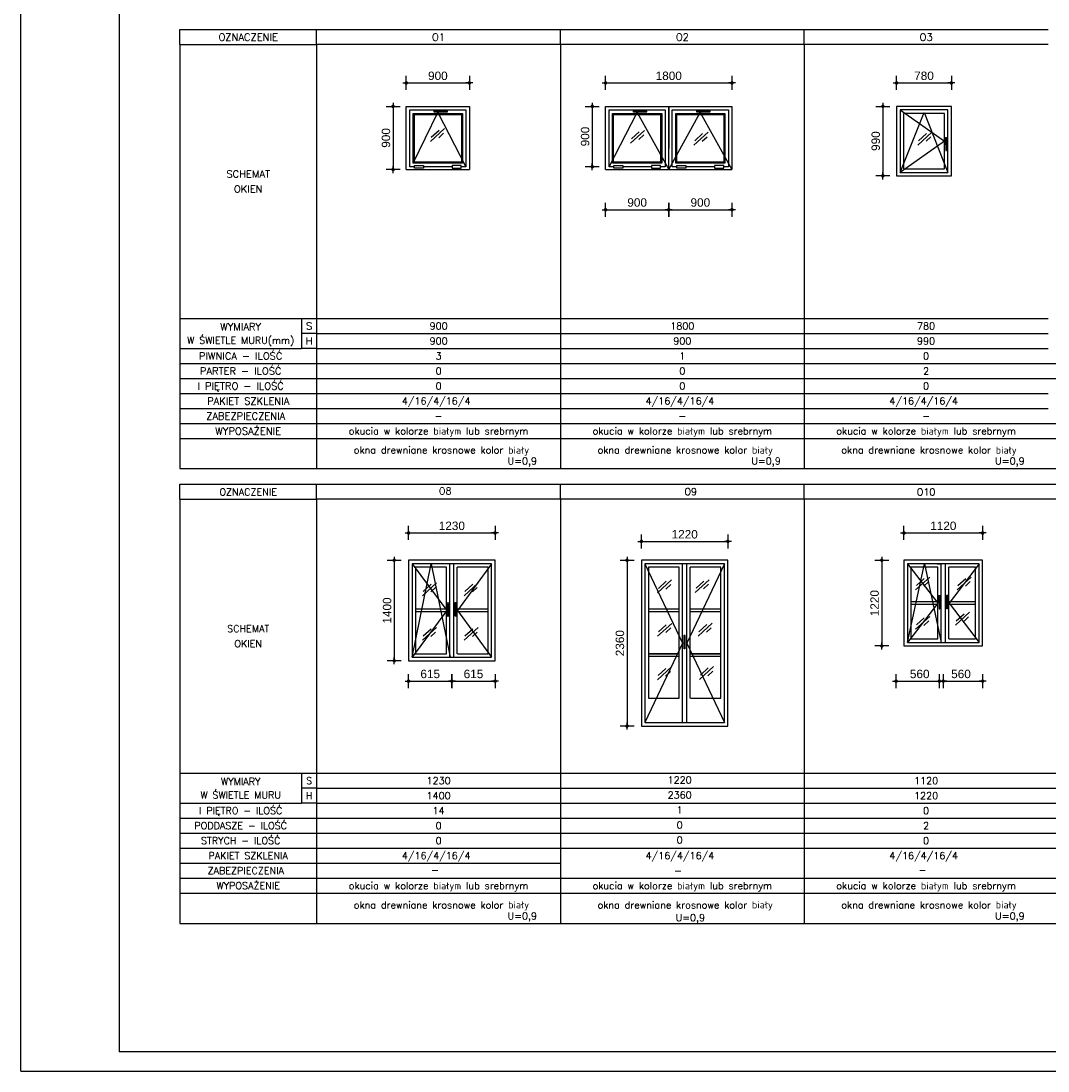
# Model space of a CAD drawing. Header units: millimetres. Extents: x 11979 to 37895, y 18730 to 47884.
# Tile 1 of 256: x 34213 to 35675, y 18730 to 20226. Entities that reach past the tile are written whole.
import ezdxf
from ezdxf.enums import TextEntityAlignment as Align

# ---------------------------------------------------------------- set-up
doc = ezdxf.new("R2010")
doc.units = ezdxf.units.MM
for name, color, linetype in [('-LI-WIDOK', 2, 'Continuous'), ('-RAMKA', 2, 'Continuous'), ('-SCIANY-DZIALOWE', 3, 'Continuous'), ('-WYMIAR', 8, 'Continuous'), ('_PROJEKTOWANE', 5, 'Continuous'), ('CONSTRUCTION_CLASS', 7, 'Continuous'), ('FLINE', 8, 'Continuous'), ('PROJEKTOWANE', 5, 'Continuous')]:
    doc.layers.add(name, color=color, linetype=linetype)
doc.styles.add('SIMPLEX', font='simplex')
doc.styles.get("Standard").update_dxf_attribs({"font": 'arial.ttf'})
doc.dimstyles.new('CZA-KROPKA-50', dxfattribs={"dimtxt": 12, "dimasz": 1, "dimexe": 2, "dimexo": 25, "dimgap": 4, "dimtad": 1, "dimdec": 1, "dimrnd": 0.5, "dimzin": 9, "dimdsep": 46, "dimtxsty": 'Standard', "dimblk": 'CZA-KROPKA', "dimblk1": 'CZA-KROPKA', "dimblk2": 'CZA-KROPKA', "dimsah": 1, "dimcen": -20, "dimse1": 1, "dimse2": 1, "dimclrd": 8, "dimclre": 8, "dimclrt": 9, "dimadec": 0, "dimazin": 0, "dimtfac": 1, "dimtdec": 1, "dimtmove": 1, "dimatfit": 3, "dimldrblk": 'CZA-KROPKA', "dimfxl": 1, "dimtolj": 1, "dimtzin": 9, "dimarcsym": 0})

# ---------------------------------------------------------------- blocks, each defined once
blk = doc.blocks.new('smuga')
at = {"layer": 'FLINE'}
for p, q in [((-143, -131), (143, 131)), ((-125, -43), (33, 102)), ((26, -55), (126, 37))]:
    blk.add_line(p, q, dxfattribs=at)
blk = doc.blocks.new('CZA-KROPKA')
at = {"layer": '-WYMIAR', "linetype": 'ByBlock'}
for p, q in [((5, 0), (-5, 0)), ((0, 10), (0, -10))]:
    blk.add_line(p, q, dxfattribs=at)
at = {"layer": '-WYMIAR', "linetype": 'ByBlock', "const_width": 2.5}
blk.add_lwpolyline([(-1.25, 0, 1), (1.25, 0, 1)], format="xyb", close=True, dxfattribs=at)
blk = doc.blocks.new('*D2428')
at = {"layer": 'Defpoints', "color": 0}
for p in [(34851.6, 20137.3), (34761.6, 20104), (34851.6, 20104)]:
    blk.add_point(p, dxfattribs=at)
at = {"layer": 'PROJEKTOWANE', "color": 8, "lineweight": -2}
blk.add_line((34762.6, 20137.3), (34850.6, 20137.3), dxfattribs=at)
at = {"layer": 'PROJEKTOWANE', "color": 8, "lineweight": -2, "rotation": 180}
blk.add_blockref('CZA-KROPKA', (34761.6, 20137.3), dxfattribs=at)
at = {"layer": 'PROJEKTOWANE', "color": 8, "lineweight": -2}
blk.add_blockref('CZA-KROPKA', (34851.6, 20137.3), dxfattribs=at)
at = {"layer": 'PROJEKTOWANE', "color": 9, "insert": (34806.6, 20147.4), "char_height": 12, "attachment_point": 5, "bg_fill": 3, "box_fill_scale": 1.1, "bg_fill_color": 257, "bg_fill_transparency": 0}
blk.add_mtext('\\A1;900', dxfattribs=at)
blk = doc.blocks.new('*D2429')
at = {"layer": 'Defpoints', "color": 0}
for p in [(35225.4, 20137.3), (35045.4, 20104), (35225.4, 20104)]:
    blk.add_point(p, dxfattribs=at)
at = {"layer": 'PROJEKTOWANE', "color": 8, "lineweight": -2}
blk.add_line((35046.4, 20137.3), (35224.4, 20137.3), dxfattribs=at)
at = {"layer": 'PROJEKTOWANE', "color": 8, "lineweight": -2, "rotation": 180}
blk.add_blockref('CZA-KROPKA', (35045.4, 20137.3), dxfattribs=at)
at = {"layer": 'PROJEKTOWANE', "color": 8, "lineweight": -2}
blk.add_blockref('CZA-KROPKA', (35225.4, 20137.3), dxfattribs=at)
at = {"layer": 'PROJEKTOWANE', "color": 9, "insert": (35135.4, 20147.4), "char_height": 12, "attachment_point": 5, "bg_fill": 3, "box_fill_scale": 1.1, "bg_fill_color": 257, "bg_fill_transparency": 0}
blk.add_mtext('\\A1;1800', dxfattribs=at)
blk = doc.blocks.new('*D2430')
at = {"layer": 'Defpoints', "color": 0}
for p in [(35045.4, 20104), (35026.5, 20018), (35050.4, 20018)]:
    blk.add_point(p, dxfattribs=at)
at = {"layer": 'PROJEKTOWANE', "color": 8, "lineweight": -2}
blk.add_line((35026.5, 20103), (35026.5, 20019), dxfattribs=at)
for p, rotation in [((35026.5, 20104), 90), ((35026.5, 20018), 270)]:
    blk.add_blockref('CZA-KROPKA', p, dxfattribs=dict(at, rotation=rotation))
at = {"layer": 'PROJEKTOWANE', "color": 9, "insert": (35016.3, 20061), "char_height": 12, "attachment_point": 5, "rotation": 90, "bg_fill": 3, "box_fill_scale": 1.1, "bg_fill_color": 257, "bg_fill_transparency": 0}
blk.add_mtext('\\A1;900', dxfattribs=at)
blk = doc.blocks.new('*D2431')
at = {"layer": 'Defpoints', "color": 0}
for p in [(35045.4, 19987.3), (35135.4, 19987.3), (35135.4, 19956.8)]:
    blk.add_point(p, dxfattribs=at)
at = {"layer": 'PROJEKTOWANE', "color": 8, "lineweight": -2}
blk.add_line((35046.4, 19956.8), (35134.4, 19956.8), dxfattribs=at)
at = {"layer": 'PROJEKTOWANE', "color": 8, "lineweight": -2, "rotation": 180}
blk.add_blockref('CZA-KROPKA', (35045.4, 19956.8), dxfattribs=at)
at = {"layer": 'PROJEKTOWANE', "color": 8, "lineweight": -2}
blk.add_blockref('CZA-KROPKA', (35135.4, 19956.8), dxfattribs=at)
at = {"layer": 'PROJEKTOWANE', "color": 9, "insert": (35090.4, 19967), "char_height": 12, "attachment_point": 5, "bg_fill": 3, "box_fill_scale": 1.1, "bg_fill_color": 257, "bg_fill_transparency": 0}
blk.add_mtext('\\A1;900', dxfattribs=at)
blk = doc.blocks.new('*D2432')
at = {"layer": 'Defpoints', "color": 0}
for p in [(35135.4, 19987.3), (35225.4, 19987.3), (35225.4, 19956.8)]:
    blk.add_point(p, dxfattribs=at)
at = {"layer": 'PROJEKTOWANE', "color": 8, "lineweight": -2}
blk.add_line((35136.4, 19956.8), (35224.4, 19956.8), dxfattribs=at)
at = {"layer": 'PROJEKTOWANE', "color": 8, "lineweight": -2, "rotation": 180}
blk.add_blockref('CZA-KROPKA', (35135.4, 19956.8), dxfattribs=at)
at = {"layer": 'PROJEKTOWANE', "color": 8, "lineweight": -2}
blk.add_blockref('CZA-KROPKA', (35225.4, 19956.8), dxfattribs=at)
at = {"layer": 'PROJEKTOWANE', "color": 9, "insert": (35180.4, 19967), "char_height": 12, "attachment_point": 5, "bg_fill": 3, "box_fill_scale": 1.1, "bg_fill_color": 257, "bg_fill_transparency": 0}
blk.add_mtext('\\A1;900', dxfattribs=at)
blk = doc.blocks.new('*D2433')
at = {"layer": 'Defpoints', "color": 0}
for p in [(34761.6, 20104), (34742.8, 20014), (34761.6, 20014)]:
    blk.add_point(p, dxfattribs=at)
at = {"layer": 'PROJEKTOWANE', "color": 8, "lineweight": -2}
blk.add_line((34742.8, 20103), (34742.8, 20015), dxfattribs=at)
for p, rotation in [((34742.8, 20104), 90), ((34742.8, 20014), 270)]:
    blk.add_blockref('CZA-KROPKA', p, dxfattribs=dict(at, rotation=rotation))
at = {"layer": 'PROJEKTOWANE', "color": 9, "insert": (34732.7, 20059), "char_height": 12, "attachment_point": 5, "rotation": 90, "bg_fill": 3, "box_fill_scale": 1.1, "bg_fill_color": 257, "bg_fill_transparency": 0}
blk.add_mtext('\\A1;900', dxfattribs=at)
blk = doc.blocks.new('*D2434')
at = {"layer": '-SCIANY-DZIALOWE', "color": 8, "lineweight": -2}
blk.add_line((35460.9, 20137.3), (35536.9, 20137.3), dxfattribs=at)
at = {"layer": 'Defpoints', "color": 0}
for p in [(35537.9, 20137.3), (35459.9, 20104), (35537.9, 20104)]:
    blk.add_point(p, dxfattribs=at)
at = {"layer": '-SCIANY-DZIALOWE', "color": 8, "lineweight": -2, "rotation": 180}
blk.add_blockref('CZA-KROPKA', (35459.9, 20137.3), dxfattribs=at)
at = {"layer": '-SCIANY-DZIALOWE', "color": 8, "lineweight": -2}
blk.add_blockref('CZA-KROPKA', (35537.9, 20137.3), dxfattribs=at)
at = {"layer": '-SCIANY-DZIALOWE', "color": 9, "insert": (35498.9, 20147.4), "char_height": 12, "attachment_point": 5}
blk.add_mtext('\\A1;780', dxfattribs=at)
blk = doc.blocks.new('*D2435')
at = {"layer": '-SCIANY-DZIALOWE', "color": 8, "lineweight": -2}
blk.add_line((35440.3, 20103), (35440.3, 20006), dxfattribs=at)
at = {"layer": 'Defpoints', "color": 0}
for p in [(35459.9, 20104), (35440.3, 20005), (35459.9, 20005)]:
    blk.add_point(p, dxfattribs=at)
at = {"layer": '-SCIANY-DZIALOWE', "color": 8, "lineweight": -2}
for p, rotation in [((35440.3, 20104), 90), ((35440.3, 20005), 270)]:
    blk.add_blockref('CZA-KROPKA', p, dxfattribs=dict(at, rotation=rotation))
at = {"layer": '-SCIANY-DZIALOWE', "color": 9, "insert": (35430.2, 20054.5), "char_height": 12, "attachment_point": 5, "rotation": 90}
blk.add_mtext('\\A1;990', dxfattribs=at)
blk = doc.blocks.new('*D2449')
at = {"layer": '-SCIANY-DZIALOWE', "color": 8, "lineweight": -2}
blk.add_line((35471.4, 19496.5), (35581.4, 19496.5), dxfattribs=at)
at = {"layer": 'Defpoints', "color": 0}
for p in [(35582.4, 19496.5), (35470.4, 19457.6), (35582.4, 19457.6)]:
    blk.add_point(p, dxfattribs=at)
at = {"layer": '-SCIANY-DZIALOWE', "color": 8, "lineweight": -2, "rotation": 180}
blk.add_blockref('CZA-KROPKA', (35470.4, 19496.5), dxfattribs=at)
at = {"layer": '-SCIANY-DZIALOWE', "color": 8, "lineweight": -2}
blk.add_blockref('CZA-KROPKA', (35582.4, 19496.5), dxfattribs=at)
at = {"layer": '-SCIANY-DZIALOWE', "color": 9, "insert": (35526.4, 19506.6), "char_height": 12, "attachment_point": 5, "bg_fill": 3, "box_fill_scale": 1.1, "bg_fill_color": 257, "bg_fill_transparency": 0}
blk.add_mtext('\\A1;1120', dxfattribs=at)
blk = doc.blocks.new('*D2450')
at = {"layer": '-SCIANY-DZIALOWE', "color": 8, "lineweight": -2}
blk.add_line((35438.8, 19456.6), (35438.8, 19336.6), dxfattribs=at)
at = {"layer": 'Defpoints', "color": 0}
for p in [(35459.2, 19457.6), (35438.8, 19335.6), (35470.4, 19335.6)]:
    blk.add_point(p, dxfattribs=at)
at = {"layer": '-SCIANY-DZIALOWE', "color": 8, "lineweight": -2}
for p, rotation in [((35438.8, 19457.6), 90), ((35438.8, 19335.6), 270)]:
    blk.add_blockref('CZA-KROPKA', p, dxfattribs=dict(at, rotation=rotation))
at = {"layer": '-SCIANY-DZIALOWE', "color": 9, "insert": (35428.6, 19396.6), "char_height": 12, "attachment_point": 5, "rotation": 90, "bg_fill": 3, "box_fill_scale": 1.1, "bg_fill_color": 257, "bg_fill_transparency": 0}
blk.add_mtext('\\A1;1220', dxfattribs=at)
blk = doc.blocks.new('*D2455')
at = {"layer": '-SCIANY-DZIALOWE', "color": 8, "lineweight": -2}
blk.add_line((35460.2, 19285.5), (35525.4, 19285.5), dxfattribs=at)
at = {"layer": 'Defpoints', "color": 0}
for p in [(35526.4, 19335.6), (35459.2, 19314.6), (35526.4, 19285.5)]:
    blk.add_point(p, dxfattribs=at)
at = {"layer": '-SCIANY-DZIALOWE', "color": 8, "lineweight": -2, "rotation": 180}
blk.add_blockref('CZA-KROPKA', (35459.2, 19285.5), dxfattribs=at)
at = {"layer": '-SCIANY-DZIALOWE', "color": 8, "lineweight": -2}
blk.add_blockref('CZA-KROPKA', (35526.4, 19285.5), dxfattribs=at)
at = {"layer": '-SCIANY-DZIALOWE', "color": 9, "insert": (35492.8, 19295.7), "char_height": 12, "attachment_point": 5, "bg_fill": 3, "box_fill_scale": 1.1, "bg_fill_color": 257, "bg_fill_transparency": 0}
blk.add_mtext('\\A1;560', dxfattribs=at)
blk = doc.blocks.new('*D2456')
at = {"layer": '-SCIANY-DZIALOWE', "color": 8, "lineweight": -2}
blk.add_line((35521.8, 19285.5), (35581.4, 19285.5), dxfattribs=at)
at = {"layer": 'Defpoints', "color": 0}
for p in [(35582.4, 19335.6), (35520.8, 19314.6), (35582.4, 19285.5)]:
    blk.add_point(p, dxfattribs=at)
at = {"layer": '-SCIANY-DZIALOWE', "color": 8, "lineweight": -2, "rotation": 180}
blk.add_blockref('CZA-KROPKA', (35520.8, 19285.5), dxfattribs=at)
at = {"layer": '-SCIANY-DZIALOWE', "color": 8, "lineweight": -2}
blk.add_blockref('CZA-KROPKA', (35582.4, 19285.5), dxfattribs=at)
at = {"layer": '-SCIANY-DZIALOWE', "color": 9, "insert": (35551.6, 19295.7), "char_height": 12, "attachment_point": 5, "bg_fill": 3, "box_fill_scale": 1.1, "bg_fill_color": 257, "bg_fill_transparency": 0}
blk.add_mtext('\\A1;560', dxfattribs=at)
blk = doc.blocks.new('*D2457')
at = {"layer": '-SCIANY-DZIALOWE', "color": 8, "lineweight": -2}
blk.add_line((34765.9, 19496.5), (34887.1, 19496.5), dxfattribs=at)
at = {"layer": 'Defpoints', "color": 0}
for p in [(34888.1, 19496.5), (34764.9, 19457.6), (34888.1, 19457.6)]:
    blk.add_point(p, dxfattribs=at)
at = {"layer": '-SCIANY-DZIALOWE', "color": 8, "lineweight": -2, "rotation": 180}
blk.add_blockref('CZA-KROPKA', (34764.9, 19496.5), dxfattribs=at)
at = {"layer": '-SCIANY-DZIALOWE', "color": 8, "lineweight": -2}
blk.add_blockref('CZA-KROPKA', (34888.1, 19496.5), dxfattribs=at)
at = {"layer": '-SCIANY-DZIALOWE', "color": 9, "insert": (34826.5, 19506.6), "char_height": 12, "attachment_point": 5, "bg_fill": 3, "box_fill_scale": 1.1, "bg_fill_color": 257, "bg_fill_transparency": 0}
blk.add_mtext('\\A1;1230', dxfattribs=at)
blk = doc.blocks.new('*D2458')
at = {"layer": '-SCIANY-DZIALOWE', "color": 8, "lineweight": -2}
blk.add_line((34744.4, 19456.6), (34744.4, 19315.6), dxfattribs=at)
at = {"layer": 'Defpoints', "color": 0}
for p in [(34764.9, 19457.6), (34744.4, 19314.6), (34764.9, 19314.6)]:
    blk.add_point(p, dxfattribs=at)
at = {"layer": '-SCIANY-DZIALOWE', "color": 8, "lineweight": -2}
for p, rotation in [((34744.4, 19457.6), 90), ((34744.4, 19314.6), 270)]:
    blk.add_blockref('CZA-KROPKA', p, dxfattribs=dict(at, rotation=rotation))
at = {"layer": '-SCIANY-DZIALOWE', "color": 9, "insert": (34734.3, 19386.1), "char_height": 12, "attachment_point": 5, "rotation": 90, "bg_fill": 3, "box_fill_scale": 1.1, "bg_fill_color": 257, "bg_fill_transparency": 0}
blk.add_mtext('\\A1;1400', dxfattribs=at)
blk = doc.blocks.new('*D2459')
at = {"layer": '-SCIANY-DZIALOWE', "color": 8, "lineweight": -2}
blk.add_line((34765.9, 19285.5), (34825.5, 19285.5), dxfattribs=at)
at = {"layer": 'Defpoints', "color": 0}
for p in [(34764.9, 19314.6), (34826.5, 19314.6), (34826.5, 19285.5)]:
    blk.add_point(p, dxfattribs=at)
at = {"layer": '-SCIANY-DZIALOWE', "color": 8, "lineweight": -2, "rotation": 180}
blk.add_blockref('CZA-KROPKA', (34764.9, 19285.5), dxfattribs=at)
at = {"layer": '-SCIANY-DZIALOWE', "color": 8, "lineweight": -2}
blk.add_blockref('CZA-KROPKA', (34826.5, 19285.5), dxfattribs=at)
at = {"layer": '-SCIANY-DZIALOWE', "color": 9, "insert": (34795.7, 19295.7), "char_height": 12, "attachment_point": 5, "bg_fill": 3, "box_fill_scale": 1.1, "bg_fill_color": 257, "bg_fill_transparency": 0}
blk.add_mtext('\\A1;615', dxfattribs=at)
blk = doc.blocks.new('*D2460')
at = {"layer": '-SCIANY-DZIALOWE', "color": 8, "lineweight": -2}
blk.add_line((34827.5, 19285.5), (34887.1, 19285.5), dxfattribs=at)
at = {"layer": 'Defpoints', "color": 0}
for p in [(34826.5, 19314.6), (34888.1, 19314.6), (34888.1, 19285.5)]:
    blk.add_point(p, dxfattribs=at)
at = {"layer": '-SCIANY-DZIALOWE', "color": 8, "lineweight": -2, "rotation": 180}
blk.add_blockref('CZA-KROPKA', (34826.5, 19285.5), dxfattribs=at)
at = {"layer": '-SCIANY-DZIALOWE', "color": 8, "lineweight": -2}
blk.add_blockref('CZA-KROPKA', (34888.1, 19285.5), dxfattribs=at)
at = {"layer": '-SCIANY-DZIALOWE', "color": 9, "insert": (34857.3, 19295.7), "char_height": 12, "attachment_point": 5, "bg_fill": 3, "box_fill_scale": 1.1, "bg_fill_color": 257, "bg_fill_transparency": 0}
blk.add_mtext('\\A1;615', dxfattribs=at)
blk = doc.blocks.new('*D2461')
at = {"layer": '-SCIANY-DZIALOWE', "color": 8, "lineweight": -2}
blk.add_line((35097.5, 19484.5), (35218.6, 19484.5), dxfattribs=at)
at = {"layer": 'Defpoints', "color": 0}
for p in [(35219.6, 19484.5), (35096.5, 19457.6), (35219.6, 19457.6)]:
    blk.add_point(p, dxfattribs=at)
at = {"layer": '-SCIANY-DZIALOWE', "color": 8, "lineweight": -2, "rotation": 180}
blk.add_blockref('CZA-KROPKA', (35096.5, 19484.5), dxfattribs=at)
at = {"layer": '-SCIANY-DZIALOWE', "color": 8, "lineweight": -2}
blk.add_blockref('CZA-KROPKA', (35219.6, 19484.5), dxfattribs=at)
at = {"layer": '-SCIANY-DZIALOWE', "color": 9, "insert": (35158.1, 19494.6), "char_height": 12, "attachment_point": 5, "bg_fill": 3, "box_fill_scale": 1.1, "bg_fill_color": 257, "bg_fill_transparency": 0}
blk.add_mtext('\\A1;1220', dxfattribs=at)
blk = doc.blocks.new('*D2462')
at = {"layer": '-SCIANY-DZIALOWE', "color": 8, "lineweight": -2}
blk.add_line((35076, 19456.6), (35076, 19222.6), dxfattribs=at)
at = {"layer": 'Defpoints', "color": 0}
for p in [(35096.5, 19457.6), (35076, 19221.6), (35096.5, 19221.6)]:
    blk.add_point(p, dxfattribs=at)
at = {"layer": '-SCIANY-DZIALOWE', "color": 8, "lineweight": -2}
for p, rotation in [((35076, 19457.6), 90), ((35076, 19221.6), 270)]:
    blk.add_blockref('CZA-KROPKA', p, dxfattribs=dict(at, rotation=rotation))
at = {"layer": '-SCIANY-DZIALOWE', "color": 9, "insert": (35065.9, 19339.6), "char_height": 12, "attachment_point": 5, "rotation": 90, "bg_fill": 3, "box_fill_scale": 1.1, "bg_fill_color": 257, "bg_fill_transparency": 0}
blk.add_mtext('\\A1;2360', dxfattribs=at)
blk = doc.blocks.new('GTFDGDGD')
at = {"layer": '-RAMKA', "color": 8}
for q in [(4808.7, 1991.6), (9008.7, -978.4)]:
    blk.add_line((4808.7, -978.4), q, dxfattribs=at)
at = {"layer": '-RAMKA', "color": 2}
for p, q in [((4983.7, 1955.5), (4983.7, -944.5)), ((4983.7, -943.4), (8973.7, -943.4))]:
    blk.add_line(p, q, dxfattribs=at)

msp = doc.modelspace()

# ---------------------------------------------------------------- linework, layer by layer
at = {"layer": '-LI-WIDOK'}
for p, q in [((34761.63, 20013.99), (34761.63, 20103.99)), ((34761.63, 20103.99), (34851.63, 20103.99)), ((34766.63, 20017.99), (34766.63, 20098.99)), ((34766.63, 20098.99), (34846.63, 20098.99)), ((34846.63, 20098.99), (34846.63, 20017.99)), ((34851.63, 20103.99), (34851.63, 20013.99)), ((35045.36, 20013.99), (35045.36, 20103.99)), ((35045.36, 20103.99), (35135.36, 20103.99)), ((35050.36, 20017.99), (35050.36, 20098.99)), ((35050.36, 20098.99), (35130.36, 20098.99)), ((35130.36, 20098.99), (35130.36, 20017.99)), ((35135.36, 20103.99), (35135.36, 20043.99)), ((35135.36, 20013.99), (35135.36, 20103.99)), ((35135.36, 20103.99), (35225.36, 20103.99)), ((35140.36, 20017.99), (35140.36, 20098.99)), ((35140.36, 20098.99), (35220.36, 20098.99)), ((35220.36, 20098.99), (35220.36, 20017.99)), ((35225.36, 20103.99), (35225.36, 20013.99)), ((35537.92, 20103.99), (35459.92, 20103.99)), ((35459.92, 20103.99), (35459.92, 20004.99)), ((35532.92, 20098.99), (35464.92, 20098.99)), ((35464.92, 20098.99), (35464.92, 20009.99)), ((35532.92, 20009.99), (35532.92, 20098.99)), ((35537.92, 20004.99), (35537.92, 20103.99)), ((34771.63, 20022.99), (34771.63, 20093.99)), ((34771.63, 20093.99), (34841.63, 20093.99)), ((34771.63, 20092.49), (34841.63, 20092.49)), ((34773.13, 20024.49), (34773.13, 20093.99)), ((34840.13, 20093.99), (34840.13, 20024.49)), ((34841.63, 20093.99), (34841.63, 20022.99)), ((35055.36, 20022.99), (35055.36, 20093.99)), ((35055.36, 20093.99), (35125.36, 20093.99)), ((35055.36, 20092.49), (35125.36, 20092.49)), ((35056.86, 20024.49), (35056.86, 20093.99)), ((35123.86, 20093.99), (35123.86, 20024.49)), ((35125.36, 20093.99), (35125.36, 20022.99)), ((35145.36, 20022.99), (35145.36, 20093.99)), ((35145.36, 20093.99), (35215.36, 20093.99)), ((35145.36, 20092.49), (35215.36, 20092.49)), ((35146.86, 20024.49), (35146.86, 20093.99)), ((35213.86, 20093.99), (35213.86, 20024.49)), ((35215.36, 20093.99), (35215.36, 20022.99)), ((35527.92, 20093.99), (35469.92, 20093.99)), ((35469.92, 20093.99), (35469.92, 20014.99)), ((35527.92, 20014.99), (35527.92, 20093.99)), ((34841.63, 20022.99), (34771.63, 20022.99)), ((34840.13, 20024.49), (34773.13, 20024.49)), ((35125.36, 20024.49), (35055.36, 20024.49)), ((35125.36, 20022.99), (35055.36, 20022.99)), ((35215.36, 20024.49), (35145.36, 20024.49)), ((35215.36, 20022.99), (35145.36, 20022.99)), ((34761.63, 20013.99), (34851.63, 20013.99)), ((34773.26, 20017.99), (34766.63, 20017.99)), ((34827.02, 20017.99), (34786.23, 20017.99)), ((34846.63, 20017.99), (34839.99, 20017.99)), ((35045.36, 20013.99), (35225.36, 20013.99)), ((35057, 20017.99), (35050.36, 20017.99)), ((35110.76, 20017.99), (35069.96, 20017.99)), ((35130.36, 20017.99), (35123.72, 20017.99)), ((35147, 20017.99), (35140.36, 20017.99)), ((35200.76, 20017.99), (35159.96, 20017.99)), ((35220.36, 20017.99), (35213.72, 20017.99)), ((35459.92, 20004.99), (35537.92, 20004.99)), ((35464.92, 20009.99), (35532.92, 20009.99)), ((35469.92, 20014.99), (35527.92, 20014.99)), ((34439.03, 19759.17), (34612.62, 19759.17)), ((34888.05, 19457.62), (34764.88, 19457.62)), ((34764.88, 19457.62), (34764.88, 19314.62)), ((34883.05, 19452.62), (34769.88, 19452.62)), ((34769.88, 19452.62), (34769.88, 19319.62)), ((34823.47, 19319.62), (34823.47, 19452.62)), ((34829.47, 19319.62), (34829.47, 19452.62)), ((34883.05, 19319.62), (34883.05, 19452.62)), ((34888.05, 19314.62), (34888.05, 19457.62)), ((35219.64, 19457.62), (35096.47, 19457.62)), ((35096.47, 19457.62), (35096.47, 19221.62)), ((35214.64, 19452.62), (35101.47, 19452.62)), ((35101.47, 19452.62), (35101.47, 19226.62)), ((35155.06, 19226.62), (35155.06, 19452.62)), ((35161.06, 19226.62), (35161.06, 19452.62)), ((35214.64, 19226.62), (35214.64, 19452.62)), ((35219.64, 19221.62), (35219.64, 19457.62)), ((35582.38, 19457.62), (35470.38, 19457.62)), ((35470.38, 19457.62), (35470.38, 19335.62)), ((35577.38, 19452.62), (35475.38, 19452.62)), ((35475.38, 19452.62), (35475.38, 19340.62)), ((35523.38, 19340.62), (35523.38, 19452.62)), ((35529.38, 19340.62), (35529.38, 19452.62)), ((35577.38, 19340.62), (35577.38, 19452.62)), ((35582.38, 19335.62), (35582.38, 19457.62)), ((34818.72, 19447.62), (34774.88, 19447.62)), ((34774.88, 19447.62), (34774.88, 19324.62)), ((34818.72, 19324.62), (34818.72, 19447.62)), ((34834.22, 19324.62), (34834.22, 19447.62)), ((34878.05, 19447.62), (34834.22, 19447.62)), ((34878.05, 19324.62), (34878.05, 19447.62)), ((35150.31, 19447.62), (35106.47, 19447.62)), ((35106.47, 19447.62), (35106.47, 19261.12)), ((35150.31, 19261.12), (35150.31, 19447.62)), ((35165.81, 19261.12), (35165.81, 19447.62)), ((35209.64, 19447.62), (35165.81, 19447.62)), ((35209.64, 19261.12), (35209.64, 19447.62)), ((35518.63, 19447.61), (35480.38, 19447.62)), ((35480.38, 19447.62), (35480.38, 19345.62)), ((35518.63, 19345.62), (35518.63, 19447.62)), ((35534.13, 19345.62), (35534.13, 19447.62)), ((35572.38, 19447.62), (35534.13, 19447.62)), ((35572.38, 19345.62), (35572.38, 19447.62)), ((35518.63, 19398.62), (35480.38, 19398.62)), ((35518.63, 19394.62), (35480.38, 19394.62)), ((35572.38, 19398.62), (35534.13, 19398.62)), ((35572.38, 19394.62), (35534.13, 19394.62)), ((34818.72, 19388.12), (34774.88, 19388.12)), ((34818.72, 19384.12), (34774.88, 19384.12)), ((34878.05, 19388.12), (34834.22, 19388.12)), ((34878.05, 19384.12), (34834.22, 19384.12)), ((35150.31, 19388.12), (35106.47, 19388.12)), ((35150.31, 19384.12), (35106.47, 19384.12)), ((35209.64, 19388.12), (35165.81, 19388.12)), ((35209.64, 19384.12), (35165.81, 19384.12)), ((35470.38, 19335.62), (35582.38, 19335.62)), ((35475.38, 19340.62), (35577.38, 19340.62)), ((35480.38, 19345.62), (35518.63, 19345.62)), ((35534.13, 19345.62), (35572.38, 19345.62)), ((34769.88, 19319.62), (34883.05, 19319.62)), ((34774.88, 19324.62), (34818.72, 19324.62)), ((34834.72, 19324.62), (34878.05, 19324.62)), ((35106.47, 19324.62), (35150.31, 19324.62)), ((35150.31, 19324.62), (35106.47, 19324.62)), ((35150.31, 19320.62), (35106.47, 19320.62)), ((35209.64, 19324.62), (35165.81, 19324.62)), ((35209.64, 19320.62), (35165.81, 19320.62)), ((35166.31, 19324.62), (35209.64, 19324.62)), ((34764.88, 19314.62), (34888.05, 19314.62)), ((35106.47, 19261.12), (35150.31, 19261.12)), ((35166.31, 19261.12), (35209.64, 19261.12)), ((35096.47, 19221.62), (35219.64, 19221.62)), ((34439.03, 19111.65), (34612.62, 19111.65))]:
    msp.add_line(p, q, dxfattribs=at)
for points in [[(35095.88, 20096.15), (35095.88, 20095.57), (35085.29, 20095.57), (35085.29, 20097.62), (35095.88, 20097.62), (35095.88, 20097.18)], [(35185.88, 20096.15), (35185.88, 20095.57), (35175.29, 20095.57), (35175.29, 20097.62), (35185.88, 20097.62), (35185.88, 20097.18)], [(35529.96, 20049.19), (35529.45, 20049.19), (35529.45, 20059.78), (35531.5, 20059.78), (35531.5, 20049.19), (35530.99, 20049.19)], [(35520.4, 19396.88), (35519.89, 19396.88), (35519.89, 19407.46), (35521.94, 19407.46), (35521.94, 19396.88), (35521.43, 19396.88)], [(35532.38, 19396.88), (35532.89, 19396.88), (35532.89, 19407.46), (35530.84, 19407.46), (35530.84, 19396.88), (35531.35, 19396.88)], [(34820.48, 19386.38), (34819.97, 19386.38), (34819.97, 19396.96), (34822.02, 19396.96), (34822.02, 19386.38), (34821.51, 19386.38)], [(34832.46, 19386.38), (34832.97, 19386.38), (34832.97, 19396.96), (34830.92, 19396.96), (34830.92, 19386.38), (34831.43, 19386.38)], [(35158.32, 19339.88), (35158.83, 19339.88), (35158.83, 19350.46), (35156.78, 19350.46), (35156.78, 19339.88), (35157.29, 19339.88)]]:
    msp.add_lwpolyline(points, dxfattribs=at)
for points in [[(35088, 20096.15), (35104.16, 20096.15), (35104.16, 20097.18), (35088, 20097.18)], [(35178, 20096.15), (35194.16, 20096.15), (35194.16, 20097.18), (35178, 20097.18)], [(35529.96, 20057.07), (35529.96, 20040.91), (35530.99, 20040.91), (35530.99, 20057.07)], [(34773.26, 20019.98), (34786.23, 20019.98), (34786.23, 20015.96), (34773.26, 20015.96)], [(34839.99, 20019.98), (34827.02, 20019.98), (34827.02, 20015.96), (34839.99, 20015.96)], [(35057, 20019.98), (35069.96, 20019.98), (35069.96, 20015.96), (35057, 20015.96)], [(35123.72, 20019.98), (35110.76, 20019.98), (35110.76, 20015.96), (35123.72, 20015.96)], [(35147, 20019.98), (35159.96, 20019.98), (35159.96, 20015.96), (35147, 20015.96)], [(35213.72, 20019.98), (35200.76, 20019.98), (35200.76, 20015.96), (35213.72, 20015.96)], [(34820.48, 19394.25), (34820.48, 19378.09), (34821.51, 19378.09), (34821.51, 19394.25)], [(34832.46, 19394.25), (34832.46, 19378.09), (34831.43, 19378.09), (34831.43, 19394.25)], [(35520.4, 19404.75), (35520.4, 19388.59), (35521.43, 19388.59), (35521.43, 19404.75)], [(35532.38, 19404.75), (35532.38, 19388.59), (35531.35, 19388.59), (35531.35, 19404.75)], [(35158.32, 19347.75), (35158.32, 19331.59), (35157.29, 19331.59), (35157.29, 19347.75)]]:
    msp.add_lwpolyline(points, close=True, dxfattribs=at)
at = {"layer": '_PROJEKTOWANE'}
for p, q in [((34771.63, 20022.99), (34806.63, 20094.99)), ((34806.63, 20094.99), (34846.63, 20017.99))]:
    msp.add_line(p, q, dxfattribs=at)
at = {"layer": 'CONSTRUCTION_CLASS'}
for p, q in [((34439.03, 20213.4), (34633.99, 20213.4)), ((34439.03, 20192.02), (34439.03, 20213.4)), ((34633.99, 20213.4), (34981.16, 20213.4)), ((34633.99, 20213.4), (34981.16, 20213.4)), ((34633.99, 20192.02), (34633.99, 20213.4)), ((34981.16, 20213.4), (35328.32, 20213.4)), ((34981.16, 20213.4), (35328.32, 20213.4)), ((34981.16, 20192.02), (34981.16, 20213.4)), ((35328.32, 20213.4), (35675.49, 20213.4)), ((35328.32, 20213.4), (35675.49, 20213.4)), ((35328.32, 20192.02), (35328.32, 20213.4)), ((34439.03, 20192.02), (34633.99, 20192.02)), ((34439.03, 20192.02), (34439.03, 19588.17)), ((34981.16, 20192.02), (34633.99, 20192.02)), ((34633.99, 20192.02), (34633.99, 19588.17)), ((35328.32, 20192.02), (34981.16, 20192.02)), ((34981.16, 20192.02), (34981.16, 19588.17)), ((35675.49, 20192.02), (35328.32, 20192.02)), ((35328.32, 20192.02), (35328.32, 19588.17)), ((34439.03, 19801.92), (34612.62, 19801.92)), ((34612.62, 19801.92), (34612.62, 19759.17)), ((34612.62, 19801.92), (34633.99, 19801.92)), ((34633.99, 19801.92), (34981.16, 19801.92)), ((34981.16, 19801.92), (35328.32, 19801.92)), ((35328.32, 19801.92), (35675.49, 19801.92)), ((34633.99, 19780.55), (34612.62, 19780.55)), ((34633.99, 19780.55), (34981.16, 19780.55)), ((34981.16, 19780.55), (35328.32, 19780.55)), ((35328.32, 19780.55), (35675.49, 19780.55)), ((34439.03, 19759.17), (34612.62, 19759.17)), ((34633.99, 19759.17), (34612.62, 19759.17)), ((34633.99, 19759.17), (34981.16, 19759.17)), ((34981.16, 19759.17), (35328.32, 19759.17)), ((35328.32, 19759.17), (35675.49, 19759.17)), ((34439.03, 19737.8), (37219.78, 19737.8)), ((34439.03, 19716.42), (37219.78, 19716.42)), ((34439.03, 19695.05), (34633.99, 19695.05)), ((34439.03, 19695.05), (34981.16, 19695.05)), ((34633.99, 19695.05), (34981.16, 19695.05)), ((34633.99, 19695.05), (34981.16, 19695.05)), ((34786.2, 19695.05), (35328.32, 19695.05)), ((34981.16, 19695.05), (35328.32, 19695.05)), ((34981.16, 19695.05), (35328.32, 19695.05)), ((35328.32, 19695.05), (35675.49, 19695.05)), ((35328.32, 19695.05), (35675.49, 19695.05)), ((34439.03, 19673.67), (34633.99, 19673.67)), ((34633.99, 19673.67), (34981.16, 19673.67)), ((34981.16, 19673.67), (35328.32, 19673.67)), ((35328.32, 19673.67), (35675.49, 19673.67)), ((34439.03, 19652.3), (37219.78, 19652.3)), ((34439.03, 19630.92), (37219.78, 19630.92)), ((34439.03, 19588.17), (37219.78, 19588.17)), ((34439.03, 19565.88), (34633.99, 19565.88)), ((34439.03, 19544.5), (34439.03, 19565.88)), ((34633.99, 19544.5), (34633.99, 19565.88)), ((34633.99, 19565.88), (36022.66, 19565.88)), ((34633.99, 19544.5), (34633.99, 19565.88)), ((34633.99, 19544.5), (34633.99, 19565.88)), ((34981.16, 19544.5), (34981.16, 19565.88)), ((34981.16, 19544.5), (34981.16, 19565.88)), ((35328.32, 19544.5), (35328.32, 19565.88)), ((34439.03, 19544.5), (34633.99, 19544.5)), ((34439.03, 19544.5), (34439.03, 18940.65)), ((34633.99, 19544.5), (34633.99, 18940.65)), ((36716.99, 19544.5), (34633.99, 19544.5)), ((34633.99, 19544.5), (34633.99, 18940.65)), ((34633.99, 19544.5), (34633.99, 18940.65)), ((34981.16, 19544.5), (34981.16, 18940.65)), ((34981.16, 19544.5), (34981.16, 18940.65)), ((35328.32, 19544.5), (35328.32, 18940.65)), ((34439.03, 19154.4), (34612.62, 19154.4)), ((34612.62, 19154.4), (34612.62, 19111.65)), ((34612.62, 19154.4), (34633.99, 19154.4)), ((34633.99, 19154.4), (36716.99, 19154.4)), ((34633.99, 19133.03), (34612.62, 19133.03)), ((34633.99, 19133.03), (36716.99, 19133.03)), ((34439.03, 19111.65), (34612.62, 19111.65)), ((34633.99, 19111.65), (34612.62, 19111.65)), ((34633.99, 19111.65), (36716.99, 19111.65)), ((34439.03, 19090.28), (36716.99, 19090.28)), ((34439.03, 19068.9), (36716.99, 19068.9)), ((34439.03, 19047.53), (34633.99, 19047.53)), ((34633.99, 19047.53), (36716.99, 19047.53)), ((34633.99, 19047.53), (36716.99, 19047.53)), ((34439.03, 19026.15), (34633.99, 19026.15)), ((34633.99, 19026.15), (34981.16, 19026.15)), ((34439.03, 19004.78), (36716.99, 19004.78)), ((34439.03, 18983.4), (36716.99, 18983.4)), ((34439.03, 18940.65), (36716.99, 18940.65))]:
    msp.add_line(p, q, dxfattribs=at)
at = {"layer": 'PROJEKTOWANE'}
for p, q in [((35050.36, 20017.99), (35090.36, 20094.99)), ((35090.36, 20094.99), (35135.36, 20013.99)), ((35135.36, 20013.99), (35180.36, 20094.99)), ((35180.36, 20094.99), (35225.36, 20013.99)), ((35464.92, 20098.99), (35527.92, 20054.49)), ((35464.92, 20009.99), (35498.92, 20094.99)), ((35498.92, 20094.99), (35532.92, 20009.99)), ((35527.92, 20054.49), (35464.92, 20009.99)), ((34769.88, 19452.62), (34819.22, 19386.12)), ((34769.88, 19319.62), (34797.05, 19452.62)), ((34797.05, 19452.62), (34823.97, 19319.62)), ((34883.05, 19452.62), (34834.72, 19386.12)), ((35475.38, 19452.62), (35518.63, 19396.62)), ((35475.38, 19340.62), (35499.51, 19452.62)), ((35499.51, 19452.62), (35523.38, 19340.62)), ((35577.38, 19452.62), (35534.64, 19396.62)), ((35518.63, 19396.62), (35475.38, 19340.62)), ((35534.64, 19396.62), (35577.38, 19340.62)), ((34819.22, 19386.12), (34769.88, 19319.62)), ((34834.72, 19386.12), (34883.05, 19319.62)), ((35161.06, 19339.62), (35214.64, 19226.62))]:
    msp.add_line(p, q, dxfattribs=at)

# ---------------------------------------------------------------- block references
at = {"layer": '-LI-WIDOK', "xscale": 0.06999999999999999, "yscale": 0.06999999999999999, "zscale": 0.06999999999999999}
for p in [(34805.97, 20063.09), (35091.08, 20060.62), (35181.36, 20058.03), (35499.93, 20058.03), (34794.55, 19416.37), (34853.89, 19416.37), (35129.5, 19420.51), (35183.08, 19420.78), (35497.01, 19424.62), (35556.01, 19424.62), (35497.01, 19368.62), (35553.67, 19374.46), (34794.55, 19352.87), (34853.89, 19352.87), (35129.54, 19358.62), (35187.11, 19358.94), (35129.16, 19296.57), (35189.28, 19297.15)]:
    msp.add_blockref('smuga', p, dxfattribs=at)

# ---------------------------------------------------------------- texts
at = {"layer": '-LI-WIDOK', "style": 'SIMPLEX'}
for s, height, p in [('OZNACZENIE', 10.35, (34536.51, 20202.54)), ('O1', 10.35, (34807.57, 20202.54)), ('O2', 10.35, (35154.74, 20202.54)), ('O3', 10.35, (35501.91, 20202.54)), ('SCHEMAT', 10.35, (34536.51, 20007.66)), ('OKIEN', 10.35, (34536.51, 19986.28)), ('S', 10.35, (34623.3, 19791.23)), ('900', 10, (34807.57, 19791.23)), ('1800', 10, (35154.74, 19791.23)), ('780', 10, (35501.91, 19791.23)), ('WYMIARY', 10.35, (34525.85, 19790.13, 0)), ('W ŚWIETLE MURU(mm)', 10, (34525.85, 19770.9, 0)), ('H', 10.35, (34623.3, 19769.86)), ('900', 10, (34807.57, 19769.86)), ('900', 10, (35154.74, 19769.86)), ('990', 10, (35501.91, 19769.86)), ('PIWNICA - ILOŚĆ', 10.35, (34525.82, 19748.48)), ('3', 10, (34807.57, 19748.48)), ('1', 10, (35154.74, 19748.48)), ('0', 10, (35501.91, 19748.48)), ('PARTER - ILOŚĆ', 10.35, (34525.82, 19727.11)), ('0', 10, (34807.57, 19727.11)), ('0', 10, (35154.74, 19727.11)), ('2', 10, (35501.91, 19727.11)), ('I PIĘTRO - ILOŚĆ', 10.35, (34525.82, 19705.73)), ('0', 10, (34807.57, 19705.73)), ('0', 10, (35154.74, 19705.73)), ('0', 10, (35501.91, 19705.73)), ('PAKIET SZKLENIA', 10.35, (34536.51, 19684.36)), ('4/16/4/16/4 ', 10, (34807.57, 19684.36)), ('4/16/4/16/4 ', 10, (35154.74, 19684.36)), ('4/16/4/16/4 ', 10, (35501.91, 19684.36)), ('ZABEZPIECZENIA ', 10.35, (34536.51, 19662.98)), ('-', 10, (34807.57, 19662.98)), ('-', 10, (35154.74, 19662.98)), ('-', 10, (35501.91, 19662.98)), ('WYPOSAŻENIE', 10.35, (34536.51, 19641.61)), ('okucia w kolorze białym lub srebrnym', 10, (34807.57, 19641.61)), ('okucia w kolorze białym lub srebrnym', 10, (35154.74, 19641.61)), ('okucia w kolorze białym lub srebrnym', 10, (35501.91, 19641.61)), ('okna drewniane krosnowe kolor biały ', 10, (34815.16, 19614.48)), ('okna drewniane krosnowe kolor biały ', 10, (35162.33, 19614.48)), ('okna drewniane krosnowe kolor biały ', 10, (35509.49, 19614.48)), ('U=0,9', 10, (34926.83, 19598.82)), ('U=0,9', 10, (35274, 19598.82)), ('U=0,9', 10, (35621.17, 19598.82)), ('OZNACZENIE', 10, (34536.51, 19555.03)), ('O8', 10, (34817.04, 19556.15)), ('O9', 10, (35166.77, 19555.44)), ('O10', 10, (35501.91, 19555.03)), ('SCHEMAT', 10, (34536.51, 19360.14)), ('OKIEN', 10, (34536.51, 19338.76)), ('WYMIARY', 10, (34525.85, 19142.61, 0)), ('S', 10, (34623.3, 19143.71)), ('1230', 10, (34807.57, 19143.71)), ('1220', 10, (35150.92, 19144.68)), ('1120', 10, (35501.91, 19143.71)), ('W ŚWIETLE MURU', 10, (34525.85, 19123.38, 0)), ('H', 10, (34623.3, 19122.34)), ('1400', 10, (34807.57, 19122.34)), ('2360', 10, (35150.92, 19123.3)), ('1220', 10, (35501.91, 19122.34)), ('I PIĘTRO - ILOŚĆ', 10, (34525.82, 19100.96)), ('14', 10, (34807.57, 19100.96)), ('1', 10, (35150.92, 19101.93)), ('0', 10, (35501.91, 19100.96)), ('PODDASZE - ILOŚĆ', 10, (34525.82, 19079.59)), ('0', 10, (34807.57, 19079.59)), ('0', 10, (35150.92, 19080.55)), ('2', 10, (35501.91, 19079.59)), ('STRYCH - ILOŚĆ', 10, (34525.82, 19058.21)), ('0', 10, (34807.57, 19058.21)), ('0', 10, (35150.92, 19059.18)), ('0', 10, (35501.91, 19058.21)), ('PAKIET SZKLENIA', 10, (34536.51, 19036.84)), ('4/16/4/16/4 ', 10, (34807.57, 19036.84)), ('4/16/4/16/4 ', 10, (35154.74, 19036.84)), ('4/16/4/16/4 ', 10, (35501.91, 19036.84)), ('ZABEZPIECZENIA ', 10, (34536.51, 19015.46)), ('-', 10, (34802.54, 19016.41)), ('-', 10, (35148.59, 19015.46)), ('-', 10, (35496.87, 19016.41)), ('WYPOSAŻENIE', 10, (34536.51, 18994.09)), ('okucia w kolorze białym lub srebrnym', 10, (34807.57, 18994.09)), ('okucia w kolorze białym lub srebrnym', 10, (35154.74, 18994.09)), ('okucia w kolorze białym lub srebrnym', 10, (35501.91, 18994.09)), ('okna drewniane krosnowe kolor biały ', 10, (34815.16, 18966.96)), ('okna drewniane krosnowe kolor biały ', 10, (35162.33, 18966.96)), ('okna drewniane krosnowe kolor biały ', 10, (35509.49, 18966.96)), ('U=0,9', 10, (34926.83, 18951.3)), ('U=0,9', 10, (35166.2, 18948.59)), ('U=0,9', 10, (35621.17, 18951.3))]:
    msp.add_text(s, height=height, dxfattribs=at).set_placement(p, align=Align.MIDDLE_CENTER)

# ---------------------------------------------------------------- dimensions: what is measured, and where the dimension line sits
at = {"layer": '-SCIANY-DZIALOWE'}
dim = msp.add_linear_dim(base=(35537.92, 20137.3), p1=(35459.92, 20103.99), p2=(35537.92, 20103.99), text='780', dimstyle='CZA-KROPKA-50', dxfattribs=at)
dim.commit()
dim.dimension.update_dxf_attribs({"geometry": '*D2434', "text_midpoint": (35498.92, 20147.43)})
dim = msp.add_linear_dim(base=(35440.28, 20004.99), p1=(35459.92, 20103.99), p2=(35459.92, 20004.99), angle=90, text='990', dimstyle='CZA-KROPKA-50', dxfattribs=at)
dim.commit()
dim.dimension.update_dxf_attribs({"geometry": '*D2435', "text_midpoint": (35430.15, 20054.49)})
at = {"layer": 'PROJEKTOWANE'}
dim = msp.add_linear_dim(base=(35135.36, 19956.84), p1=(35045.36, 19987.34), p2=(35135.36, 19987.34), text='900', dimstyle='CZA-KROPKA-50', override={"dimfxl": 0, "dimfxlon": 1, "dimtfill": 1}, dxfattribs=at)
dim.commit()
dim.dimension.update_dxf_attribs({"geometry": '*D2431', "text_midpoint": (35090.36, 19966.96)})

# ---------------------------------------------------------------- next in the draw order: dimensions: what is measured, and where the dimension line sits
at = {"layer": '-SCIANY-DZIALOWE'}
for base, p1, p2, text, picture, middle in [((34888.05, 19496.45), (34764.88, 19457.62), (34888.05, 19457.62), '1230', '*D2457', (34826.47, 19506.58)), ((35582.38, 19496.45), (35470.38, 19457.62), (35582.38, 19457.62), '1120', '*D2449', (35526.38, 19506.58)), ((35219.64, 19484.49), (35096.47, 19457.62), (35219.64, 19457.62), '1220', '*D2461', (35158.06, 19494.62))]:
    dim = msp.add_linear_dim(base=base, p1=p1, p2=p2, text=text, dimstyle='CZA-KROPKA-50', override={"dimfxl": 0, "dimfxlon": 1, "dimtfill": 1}, dxfattribs=at)
    dim.commit()
    dim.dimension.update_dxf_attribs({"geometry": picture, "text_midpoint": middle})
at = {"layer": 'PROJEKTOWANE'}
for base, p1, p2, text, picture, middle in [((34851.63, 20137.3), (34761.63, 20103.99), (34851.63, 20103.99), '900', '*D2428', (34806.63, 20147.43)), ((35225.36, 20137.3), (35045.36, 20103.99), (35225.36, 20103.99), '1800', '*D2429', (35135.36, 20147.43)), ((35225.36, 19956.84), (35135.36, 19987.34), (35225.36, 19987.34), '900', '*D2432', (35180.36, 19966.96))]:
    dim = msp.add_linear_dim(base=base, p1=p1, p2=p2, text=text, dimstyle='CZA-KROPKA-50', override={"dimfxl": 0, "dimfxlon": 1, "dimtfill": 1}, dxfattribs=at)
    dim.commit()
    dim.dimension.update_dxf_attribs({"geometry": picture, "text_midpoint": middle})

# ---------------------------------------------------------------- next in the draw order: linework, layer by layer
at = {"layer": '-LI-WIDOK'}
msp.add_lwpolyline([(34812.14, 20096.15), (34812.14, 20095.57), (34801.55, 20095.57), (34801.55, 20097.62), (34812.14, 20097.62), (34812.14, 20097.18)], dxfattribs=at)
msp.add_lwpolyline([(34804.26, 20096.15), (34820.43, 20096.15), (34820.43, 20097.18), (34804.26, 20097.18)], close=True, dxfattribs=at)
at = {"layer": '-SCIANY-DZIALOWE'}
msp.add_line((35517.8, 19452.62), (35523.8, 19452.62), dxfattribs=at)
at = {"layer": 'PROJEKTOWANE'}
msp.add_line((35214.64, 19452.62), (35161.06, 19339.62), dxfattribs=at)

# ---------------------------------------------------------------- next in the draw order: dimensions: what is measured, and where the dimension line sits
at = {"layer": '-SCIANY-DZIALOWE'}
for base, p1, p2, text, picture, middle in [((34744.43, 19314.62), (34764.88, 19457.62), (34764.88, 19314.62), '1400', '*D2458', (34734.3, 19386.12)), ((35076.02, 19221.62), (35096.47, 19457.62), (35096.47, 19221.62), '2360', '*D2462', (35065.89, 19339.62)), ((35438.76, 19335.62), (35459.21, 19457.62), (35470.38, 19335.62), '1220', '*D2450', (35428.63, 19396.62))]:
    dim = msp.add_linear_dim(base=base, p1=p1, p2=p2, angle=90, text=text, dimstyle='CZA-KROPKA-50', override={"dimfxl": 0, "dimfxlon": 1, "dimtfill": 1}, dxfattribs=at)
    dim.commit()
    dim.dimension.update_dxf_attribs({"geometry": picture, "text_midpoint": middle})
at = {"layer": 'PROJEKTOWANE'}
for base, p1, p2, picture, middle in [((34742.78, 20013.99), (34761.63, 20103.99), (34761.63, 20013.99), '*D2433', (34732.65, 20058.99)), ((35026.45, 20017.99), (35045.36, 20103.99), (35050.36, 20017.99), '*D2430', (35016.32, 20060.99))]:
    dim = msp.add_linear_dim(base=base, p1=p1, p2=p2, angle=90, text='900', dimstyle='CZA-KROPKA-50', override={"dimfxl": 0, "dimfxlon": 1, "dimtfill": 1}, dxfattribs=at)
    dim.commit()
    dim.dimension.update_dxf_attribs({"geometry": picture, "text_midpoint": middle})

# ---------------------------------------------------------------- next in the draw order: linework, layer by layer
at = {"layer": '-LI-WIDOK'}
msp.add_line((35101.47, 19226.62), (35214.64, 19226.62), dxfattribs=at)
at = {"layer": 'PROJEKTOWANE'}
for p, q in [((35101.47, 19452.62), (35155.06, 19339.62)), ((35155.06, 19339.62), (35101.47, 19226.62))]:
    msp.add_line(p, q, dxfattribs=at)

# ---------------------------------------------------------------- next in the draw order: dimensions: what is measured, and where the dimension line sits
at = {"layer": '-SCIANY-DZIALOWE'}
for base, p1, p2, text, picture, middle in [((35526.38, 19285.54), (35459.21, 19314.62), (35526.38, 19335.62), '560', '*D2455', (35492.8, 19295.67)), ((34826.47, 19285.54), (34764.88, 19314.62), (34826.47, 19314.62), '615', '*D2459', (34795.67, 19295.67))]:
    dim = msp.add_linear_dim(base=base, p1=p1, p2=p2, text=text, dimstyle='CZA-KROPKA-50', override={"dimfxl": 0, "dimfxlon": 1, "dimtfill": 1}, dxfattribs=at)
    dim.commit()
    dim.dimension.update_dxf_attribs({"geometry": picture, "text_midpoint": middle})

# ---------------------------------------------------------------- next in the draw order: dimensions: what is measured, and where the dimension line sits
for base, p1, p2, text, picture, middle in [((35582.38, 19285.54), (35520.8, 19314.62), (35582.38, 19335.62), '560', '*D2456', (35551.59, 19295.67)), ((34888.05, 19285.54), (34826.47, 19314.62), (34888.05, 19314.62), '615', '*D2460', (34857.26, 19295.67))]:
    dim = msp.add_linear_dim(base=base, p1=p1, p2=p2, text=text, dimstyle='CZA-KROPKA-50', override={"dimfxl": 0, "dimfxlon": 1, "dimtfill": 1}, dxfattribs=at)
    dim.commit()
    dim.dimension.update_dxf_attribs({"geometry": picture, "text_midpoint": middle})

# ---------------------------------------------------------------- next in the draw order: block references
at = {"layer": '_PROJEKTOWANE', "xscale": 0.8, "yscale": 0.8, "zscale": 0.8}
msp.add_blockref('GTFDGDGD', (30365.95, 19513.11), dxfattribs=at)

doc.saveas('drawing.dxf')
